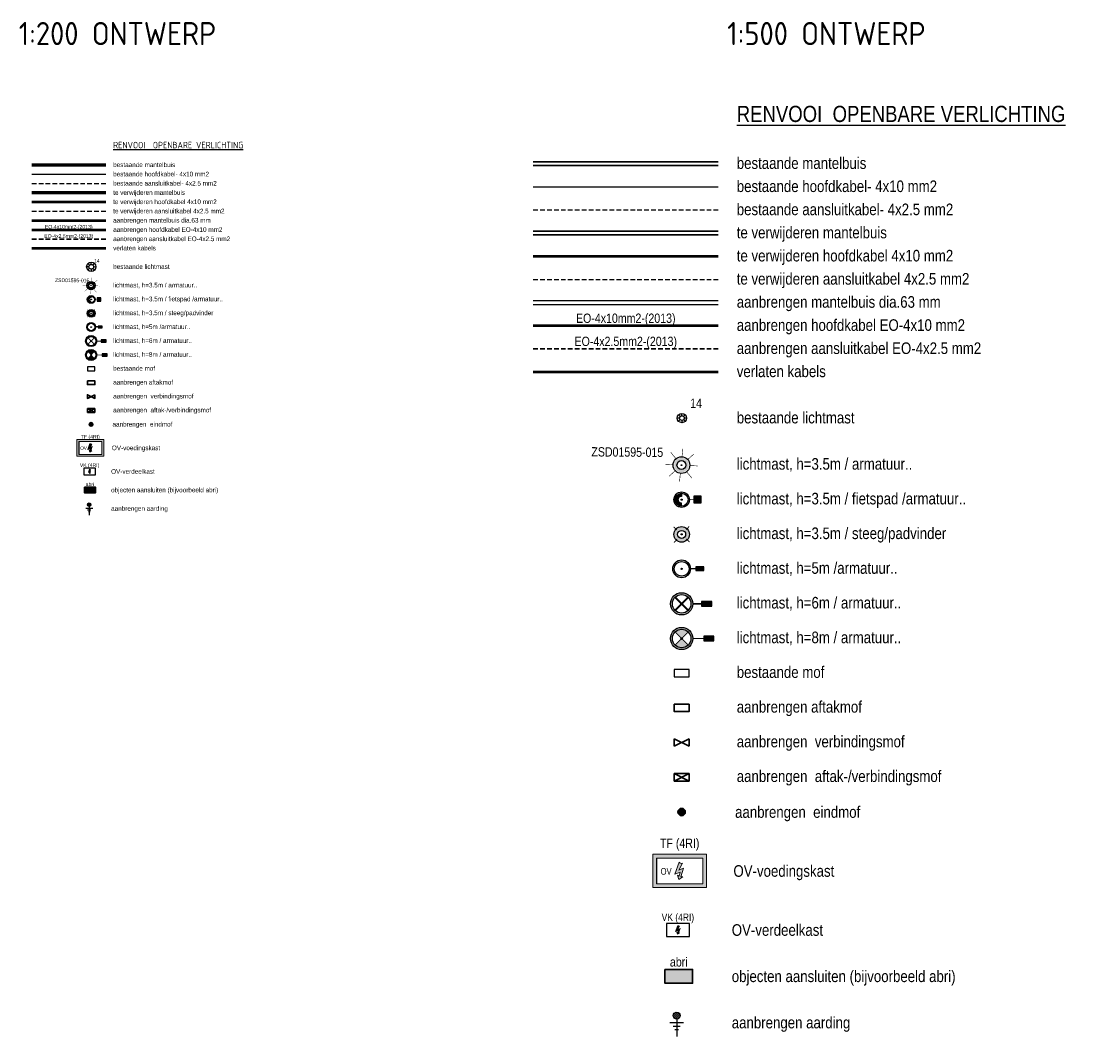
# Model space of a CAD drawing. Header units: metres. Extents: x 114969 to 115413, y 497285 to 497409.
# Tile 3 of 3: x 115297 to 115413, y 497300 to 497409. Entities that reach past the tile are written whole.
import ezdxf
from ezdxf.enums import TextEntityAlignment as Align

# ---------------------------------------------------------------- set-up
doc = ezdxf.new("R2010")
doc.units = ezdxf.units.M
doc.linetypes.add('HIDDENX2', pattern=[0.75, 0.5, -0.25])
for name, color, linetype in [('0-text-35', 2, 'Continuous'), ('0-text-legenda', 2, 'Continuous'), ('6-ov-bs-lichtmast nr', 3, 'Continuous'), ('6-ov-bs-mof', 92, 'Continuous'), ('6-OV-bs-netkabel 4x10mm²', 92, 'Continuous'), ('6-OV-bs-netkabel 4x2.5mm²', 92, 'HIDDENX2'), ('6-OV-nw-aarding', 160, 'Continuous'), ('6-OV-nw-kast', 160, 'Continuous'), ('6-ov-nw-lichtmast', 7, 'Continuous'), ('6-ov-nw-lichtmast nr', 2, 'Continuous'), ('6-OV-nw-mantelbuis', 190, 'Continuous'), ('6-OV-vw-netkabel 4x2.5mm²', 10, 'HIDDENX2'), ('Q21_LICHTMAST', 252, 'Continuous')]:
    doc.layers.add(name, color=color, linetype=linetype)
for name, color, linetype, lineweight in [('6-OV-bs-mantelbuis', 124, 'Continuous', 30), ('6-OV-bs-verlaten', 7, 'Continuous', 50), ('6-OV-nw-aftakmof', 160, 'Continuous', 30), ('6-OV-nw-eindmof', 160, 'Continuous', 30), ('6-OV-nw-netkabel 4x10mm²', 160, 'Continuous', 50), ('6-OV-nw-netkabel 4x2.5mm²', 160, 'HIDDENX2', 30), ('6-OV-nw-tekst', 2, 'Continuous', 25), ('6-OV-nw-verbindingsmof', 160, 'Continuous', 30), ('6-OV-vw-mantelbuis', 20, 'Continuous', 30), ('6-OV-vw-netkabel 4x10mm²', 10, 'Continuous', 50)]:
    doc.layers.add(name, color=color, linetype=linetype, lineweight=lineweight)
doc.styles.get("Standard").update_dxf_attribs({"font": 'isocp.shx'})
doc.styles.add('Zaanstad', font='isocp-ie.shx')
doc.styles.add('Zaanstad 1-200 1.8mm', font='ARIALN.TTF', dxfattribs={"height": 0.36})
doc.styles.add('Zaanstad 1-200 2.0mm', font='ARIALN.TTF', dxfattribs={"height": 0.4})
doc.styles.add('Zaanstad 1-200 2.5mm', font='ARIALN.TTF', dxfattribs={"height": 0.5})
doc.styles.add('Zaanstad 1-500 2.0mm', font='ARIALN.TTF', dxfattribs={"height": 1})
doc.styles.add('Zaanstad 1-500 2.5mm', font='ARIALN.TTF', dxfattribs={"height": 1.25})
doc.styles.add('Zaanstad 1-500 3.5mm', font='ARIALN.TTF', dxfattribs={"height": 1.75})

# ---------------------------------------------------------------- blocks, each defined once
blk = doc.blocks.new('LM 3.5m-fietspad')
blk.add_hatch(color=256).paths.add_polyline_path([(0.194, 1.05), (-0.183, 1.05), (-0.183, 0.665), (0.194, 0.665)])
h = blk.add_hatch(color=256)
h.paths.add_polyline_path([(-0.42, 0, 1), (0.42, 0, 1)])
h.paths.add_polyline_path([(0.35, 0, -1), (-0.35, 0, -1)], flags=16)
h.paths.add_polyline_path([(0.032, 0, -1), (-0.032, 0, -1)], flags=0)
h = blk.add_hatch(color=256)
h.dxf.hatch_style = 1
h.paths.add_polyline_path([(-0.156, 0, -0.031603), (-0.155, 0.02), (-0.349, 0.02, 0.014031), (-0.35, 0, 0.414214), (0, -0.35), (0, -0.156, -0.414214)])
h.paths.add_polyline_path([(0.35, 0), (0.156, 0, -0.414214), (0, -0.156), (0, -0.35, 0.414214)])
blk.add_lwpolyline([(0.174, 0.665), (0.174, 1.05), (-0.183, 1.05), (-0.183, 0.665)], close=True)
at = {"const_width": 0.05}
for points in [[(0, 0.665), (0, 0.42)], [(-0.349, 0.02), (-0.155, 0.02)], [(0.156, 0), (0.35, 0)], [(0, -0.156), (0, -0.35)]]:
    blk.add_lwpolyline(points, dxfattribs=at)
for radius in [0.42, 0.35, 0.0315]:
    blk.add_circle((0, 0), radius)
blk = doc.blocks.new('LM 6.0m')
blk.add_hatch(color=256).paths.add_polyline_path([(0.125, 1.625), (-0.125, 1.625), (-0.125, 1.075), (0.125, 1.075)])
h = blk.add_hatch(color=256)
h.paths.add_polyline_path([(-0.6, 0, 1), (0.6, 0, 1)])
h.paths.add_polyline_path([(0.5, 0, -1), (-0.5, 0, -1)], flags=16)
h.paths.add_polyline_path([(0.045, 0, -1), (-0.045, 0, -1)], flags=0)
blk.add_lwpolyline([(0.125, 1.075), (0.125, 1.625), (-0.125, 1.625), (-0.125, 1.075)], close=True)
at = {"const_width": 0.1}
for points in [[(0, 1.075), (0, 0.6)], [(-0.354, -0.354), (0.354, 0.354)], [(0.354, -0.354), (-0.354, 0.354)]]:
    blk.add_lwpolyline(points, dxfattribs=at)
for radius in [0.6, 0.5, 0.0451]:
    blk.add_circle((0, 0), radius)
blk = doc.blocks.new('6-OV-lichtmast paaltop')
h = blk.add_hatch(color=256)
h.dxf.hatch_style = 1
edge = h.paths.add_edge_path()
edge.add_arc((-0.014, -0.001), 0.39, 0, 360)
edge = h.paths.add_edge_path(flags=16)
edge.add_arc((-0.014, -0.001), 0.243, 0, 360)
edge = h.paths.add_edge_path(flags=16)
edge.add_arc((-0.014, -0.001), 0.0189, 0, 360)
at = {"const_width": 0.03}
for points in [[(-0.173, 0.419), (-0.321, 0.845)], [(0.167, 0.411), (0.362, 0.812)], [(-0.427, 0.177), (-0.84, 0.355)], [(0.404, 0.166), (0.822, 0.333)], [(-0.432, -0.169), (-0.85, -0.336)], [(-0.225, -0.399), (-0.421, -0.804)], [(0.123, -0.43), (0.272, -0.855)], [(0.401, -0.178), (0.799, -0.348)]]:
    blk.add_lwpolyline(points, dxfattribs=at)
for radius in [0.45, 0.243, 0.0189]:
    blk.add_circle((-0.014, -0.001), radius)
blk = doc.blocks.new('Q21')
for p, q in [((-0.18, 0.17), (-0.36, 0.34)), ((0, 0.25), (0, 0.5)), ((0.17, 0.18), (0.35, 0.35)), ((0.25, 0.01), (0.5, 0.02)), ((-0.25, -0.01), (-0.5, -0.02)), ((-0.19, -0.17), (-0.37, -0.34)), ((-0.01, -0.25), (-0.01, -0.5)), ((0.18, -0.17), (0.36, -0.34))]:
    blk.add_line(p, q)
for radius in [0.498, 0.25]:
    blk.add_circle((0, 0), radius)
blk = doc.blocks.new('LM 3.5m padvinder')
h = blk.add_hatch(color=256)
h.dxf.hatch_style = 1
h.paths.add_polyline_path([(-0.42, 0, 1), (0.42, 0, 1)])
h.paths.add_polyline_path([(0.218, 0, -1), (-0.218, 0, -1)], flags=16)
h.paths.add_polyline_path([(0.032, 0, -1), (-0.032, 0, -1)], flags=0)
at = {"const_width": 0.05}
for points in [[(-0.432, 0.41), (-0.254, 0.241)], [(0.41, 0.432), (0.241, 0.254)], [(-0.241, -0.254), (-0.41, -0.432)], [(0.254, -0.241), (0.432, -0.41)]]:
    blk.add_lwpolyline(points, dxfattribs=at)
for radius in [0.42, 0.218, 0.0315]:
    blk.add_circle((0, 0), radius)
blk = doc.blocks.new('LM 8.0 m')
blk.add_hatch(color=256).paths.add_polyline_path([(0.125, 1.747), (-0.125, 1.747), (-0.125, 1.197), (0.125, 1.197)])
h = blk.add_hatch(color=256)
h.paths.add_polyline_path([(-0.6, 0, 1), (0.6, 0, 1)])
h.paths.add_polyline_path([(0.5, 0, -1), (-0.5, 0, -1)], flags=16)
h.paths.add_polyline_path([(0.045, 0, -1), (-0.045, 0, -1)], flags=0)
h = blk.add_hatch(color=256)
h.dxf.hatch_style = 1
h.paths.add_polyline_path([(-0.354, 0.354, 0.198912), (-0.5, 0, 0.198912), (-0.354, -0.354), (-0.032, -0.032, -0.198912), (-0.045, 0, -0.198912), (-0.032, 0.032)])
h.paths.add_polyline_path([(0.354, 0.354), (0.032, 0.032, -0.198912), (0.045, 0, -0.198912), (0.032, -0.032), (0.354, -0.354, 0.198912), (0.5, 0, 0.198912)])
blk.add_lwpolyline([(0.125, 1.197), (0.125, 1.747), (-0.125, 1.747), (-0.125, 1.197)], close=True)
at = {"const_width": 0.05}
for points in [[(0, 1.197), (0, 0.6)], [(-0.354, -0.354), (0.354, 0.354)], [(0.354, -0.354), (-0.354, 0.354)]]:
    blk.add_lwpolyline(points, dxfattribs=at)
for radius in [0.6, 0.5, 0.0451]:
    blk.add_circle((0, 0), radius)
blk = doc.blocks.new('LM 5.0m Iris2550')
blk.add_hatch(color=256).paths.add_polyline_path([(0.1, 1.2), (-0.1, 1.2), (-0.1, 0.76), (0.1, 0.76)])
h = blk.add_hatch(color=256)
h.paths.add_polyline_path([(-0.48, 0, 1), (0.48, 0, 1)])
h.paths.add_polyline_path([(0.4, 0, -1), (-0.4, 0, -1)], flags=16)
h.paths.add_polyline_path([(0.036, 0, -1), (-0.036, 0, -1)], flags=0)
blk.add_lwpolyline([(0.1, 0.76), (0.1, 1.2), (-0.1, 1.2), (-0.1, 0.76)], close=True)
blk.add_lwpolyline([(0, 0.76), (0, 0.48)])
for radius in [0.48, 0.4, 0.036]:
    blk.add_circle((0, 0), radius)
blk = doc.blocks.new('verbinding')
at = {"color": 0, "linetype": 'ByBlock', "lineweight": -2, "ltscale": 0.3}
for points in [[(-0.4, 0.2), (-0.4, -0.2)], [(-0.4, 0.2), (0.4, -0.2)], [(0.4, 0.2), (-0.4, -0.2)], [(0.4, -0.2), (0.4, 0.2)]]:
    blk.add_lwpolyline(points, dxfattribs=at)
blk = doc.blocks.new('eindmof')
at = {"linetype": 'ByBlock', "lineweight": -2, "ltscale": 0.3}
h = blk.add_hatch(color=0, dxfattribs=at)
h.dxf.hatch_style = 1
edge = h.paths.add_edge_path()
edge.add_arc((0, 0), 0.199, 0, 360)
at = {"color": 0, "linetype": 'ByBlock', "lineweight": -2, "ltscale": 0.3}
blk.add_circle((0, 0), 0.199, dxfattribs=at)
blk = doc.blocks.new('6-aftakmof')
at = {"color": 0, "linetype": 'ByBlock', "lineweight": -2, "ltscale": 0.3}
blk.add_lwpolyline([(-0.4, 0.2), (-0.4, -0.2), (0.4, -0.2), (0.4, 0.2)], close=True, dxfattribs=at)
blk = doc.blocks.new('6-mof')
blk.add_lwpolyline([(-0.4, 0.2), (-0.4, -0.2), (0.4, -0.2), (0.4, 0.2)], close=True)
blk = doc.blocks.new('SKL-ET_AARDING')
for p, q in [((-0.184, 0.03), (-0.03, 0.183)), ((-0.177, -0.068), (0.067, 0.176)), ((-0.132, -0.132), (0.131, 0.131)), ((-0.068, -0.177), (0.176, 0.067)), ((-0.375, -0.375), (0.375, -0.375)), ((-0.188, -0.563), (0.187, -0.563)), ((0, -0.188), (0, -1.125)), ((0.03, -0.184), (0.183, -0.03)), ((-0.094, -0.75), (0.093, -0.75))]:
    blk.add_line(p, q)
blk.add_circle((0, 0), 0.188)
blk = doc.blocks.new('6-aftak_verbindingsmof')
at = {"color": 0, "linetype": 'ByBlock', "lineweight": -2, "ltscale": 0.3}
for points in [[(-0.4, 0.2), (-0.4, -0.2)], [(-0.4, 0.2), (0.4, -0.2)], [(0.4, 0.2), (-0.4, -0.2)], [(-0.4, 0.2), (0.4, 0.2)], [(0.4, -0.2), (0.4, 0.2)], [(-0.4, -0.2), (0.4, -0.2)]]:
    blk.add_lwpolyline(points, dxfattribs=at)
blk = doc.blocks.new('SKL-ET_TRANSFORMATORSTATION')
at = {"linetype": 'ByBlock', "lineweight": 0}
h = blk.add_hatch(color=0, dxfattribs=at)
h.paths.add_polyline_path([(1.45, -0.9), (1.45, 0.9), (-1.45, 0.9), (-1.45, -0.9)])
h.paths.add_polyline_path([(1.25, 0.7), (1.25, -0.7), (-1.25, -0.7), (-1.25, 0.7)], flags=16)
h = blk.add_hatch(color=7, dxfattribs=at)
edge = h.paths.add_edge_path()
edge.add_line((-0.035, 0.475), (-0.26, -0.172))
edge.add_line((-0.26, -0.172), (0.02, -0.055))
edge.add_line((0.02, -0.055), (-0.032, -0.277))
edge.add_line((-0.032, -0.277), (-0.113, -0.222))
edge.add_line((-0.113, -0.222), (-0.039, -0.459))
edge.add_line((-0.039, -0.459), (0.161, -0.313))
edge.add_line((0.161, -0.313), (0.063, -0.309))
edge.add_line((0.063, -0.309), (0.213, 0.149))
edge.add_line((0.213, 0.149), (-0.051, 0.037))
edge.add_line((-0.051, 0.037), (0.147, 0.415))
edge.add_arc((0.101, 0.583), 0.173, 218.37748, 285.22036, ccw=False)
at = {"color": 0, "linetype": 'ByBlock', "lineweight": 0}
blk.add_line((1.25, 0.7), (-1.25, 0.7), dxfattribs=at)
blk.add_line((-1.25, 0.7), (-1.25, -0.7))
for points in [[(-1.45, -0.9), (1.45, -0.9), (1.45, 0.9), (-1.45, 0.9)], [(-1.25, -0.7), (1.25, -0.7), (1.25, 0.7), (-1.25, 0.7)]]:
    blk.add_lwpolyline(points, close=True, dxfattribs=at)
at = {"color": 7, "linetype": 'ByBlock', "lineweight": 0}
blk.add_lwpolyline([(-0.035, 0.475), (-0.26, -0.172), (0.02, -0.055), (-0.032, -0.277), (-0.113, -0.222), (-0.039, -0.459), (0.161, -0.313), (0.063, -0.309), (0.213, 0.149), (-0.051, 0.037), (0.147, 0.415, -0.300218)], format="xyb", close=True, dxfattribs=at)
at = {"layer": '6-OV-nw-tekst', "style": 'Zaanstad 1-200 1.8mm'}
blk.add_attdef('TYPE', text='', height=0.36, dxfattribs=at).set_placement((-0.733, -0.02), align=Align.MIDDLE_CENTER)
blk = doc.blocks.new('SKL-ET_TERREINKAST')
at = {"lineweight": 5}
h = blk.add_hatch(color=7, dxfattribs=at)
edge = h.paths.add_edge_path()
edge.add_line((-0.017, 0.238), (-0.13, -0.086))
edge.add_line((-0.13, -0.086), (0.01, -0.027))
edge.add_line((0.01, -0.027), (-0.016, -0.139))
edge.add_line((-0.016, -0.139), (-0.056, -0.111))
edge.add_line((-0.056, -0.111), (-0.02, -0.229))
edge.add_line((-0.02, -0.229), (0.08, -0.156))
edge.add_line((0.08, -0.156), (0.032, -0.154))
edge.add_line((0.032, -0.154), (0.107, 0.075))
edge.add_line((0.107, 0.075), (-0.025, 0.018))
edge.add_line((-0.025, 0.018), (0.073, 0.208))
edge.add_arc((0.051, 0.291), 0.0867, 218.37748, 285.22036, ccw=False)
for p, q in [((0.625, 0.35), (-0.625, 0.35)), ((-0.625, 0.35), (-0.625, -0.35)), ((0.625, -0.35), (0.625, 0.35)), ((-0.625, -0.35), (0.625, -0.35))]:
    blk.add_line(p, q)
at = {"color": 7, "lineweight": 5}
blk.add_lwpolyline([(-0.017, 0.238), (-0.13, -0.086), (0.01, -0.027), (-0.016, -0.139), (-0.056, -0.111), (-0.02, -0.229), (0.08, -0.156), (0.032, -0.154), (0.107, 0.075), (-0.025, 0.018), (0.073, 0.208, -0.300218)], format="xyb", close=True, dxfattribs=at)
at = {"layer": '6-OV-nw-tekst', "style": 'Zaanstad 1-200 2.0mm'}
blk.add_attdef('TYPE', text='', height=0.4, dxfattribs=at).set_placement((-0.008, 0.689), align=Align.MIDDLE_CENTER)
blk = doc.blocks.new('_Renvooi OV 1_500')
at = {"layer": '6-OV-nw-aftakmof', "ltscale": 0.3}
h = blk.add_hatch(color=256, dxfattribs=at)
h.dxf.hatch_style = 1
h.paths.add_polyline_path([(-7.77, -91.56), (-7.77, -93.06), (-4.77, -93.06), (-4.77, -91.56)])
at = {"layer": '6-OV-bs-mantelbuis'}
for p, q in [((-22, -4.3), (-2, -4.3)), ((-22, -4.7), (-2, -4.7))]:
    blk.add_line(p, q, dxfattribs=at)
at = {"layer": '6-OV-bs-netkabel 4x10mm²'}
blk.add_lwpolyline([(-22, -7), (-2.01, -7)], dxfattribs=at)
at = {"layer": '6-OV-bs-netkabel 4x2.5mm²'}
blk.add_lwpolyline([(-22, -9.5), (-2.01, -9.5)], dxfattribs=at)
at = {"layer": '6-OV-bs-verlaten', "ltscale": 5, "flags": 128}
blk.add_lwpolyline([(-22, -27), (-2.01, -27)], dxfattribs=at)
at = {"layer": '6-OV-nw-aftakmof', "ltscale": 0.3}
blk.add_lwpolyline([(-7.77, -91.56), (-7.77, -93.06), (-4.77, -93.06), (-4.77, -91.56)], close=True, dxfattribs=at)
at = {"layer": '6-OV-nw-mantelbuis'}
for p, q in [((-22, -19.3), (-2.01, -19.3)), ((-22, -19.7), (-2.01, -19.7))]:
    blk.add_line(p, q, dxfattribs=at)
at = {"layer": '6-OV-nw-netkabel 4x10mm²'}
blk.add_lwpolyline([(-22, -22), (-2.01, -22)], dxfattribs=at)
at = {"layer": '6-OV-nw-netkabel 4x2.5mm²'}
blk.add_lwpolyline([(-22, -24.5), (-2.01, -24.5)], dxfattribs=at)
at = {"layer": '6-OV-vw-mantelbuis'}
for p, q in [((-22, -11.8), (-2.01, -11.8)), ((-22, -12.2), (-2.01, -12.2))]:
    blk.add_line(p, q, dxfattribs=at)
at = {"layer": '6-OV-vw-netkabel 4x10mm²'}
blk.add_lwpolyline([(-22, -14.5), (-2.01, -14.5)], dxfattribs=at)
at = {"layer": '6-OV-vw-netkabel 4x2.5mm²'}
blk.add_lwpolyline([(-22, -17), (-2.01, -17)], dxfattribs=at)
at = {"layer": '6-ov-bs-mof', "xscale": 2, "yscale": 2, "zscale": 2}
blk.add_blockref('6-mof', (-5.96, -59.56), dxfattribs=at)
at = {"layer": '6-OV-nw-aarding', "xscale": 2, "yscale": 2, "zscale": 2}
blk.add_blockref('SKL-ET_AARDING', (-6.49, -96.56), dxfattribs=at)
at = {"layer": '6-OV-nw-aftakmof', "xscale": 2, "yscale": 2, "zscale": 2}
for name, p in [('6-aftakmof', (-5.96, -63.31)), ('6-aftak_verbindingsmof', (-5.96, -70.81))]:
    blk.add_blockref(name, p, dxfattribs=at)
at = {"layer": '6-OV-nw-eindmof', "xscale": 2, "yscale": 2, "zscale": 2}
blk.add_blockref('eindmof', (-5.96, -74.56), dxfattribs=at)
at = {"layer": '6-OV-nw-kast', "ltscale": 2.5, "xscale": 2, "yscale": 2, "zscale": 2}
for name, p, values in [('SKL-ET_TRANSFORMATORSTATION', (-6.17, -80.93), {'TYPE': 'OV'}), ('SKL-ET_TERREINKAST', (-6.35, -87.31), {'TYPE': 'VK (4RI)'})]:
    blk.add_blockref(name, p, dxfattribs=at).add_auto_attribs(values)
at = {"layer": '6-ov-nw-lichtmast', "lineweight": 40, "xscale": 2, "yscale": 2, "zscale": 2, "rotation": 20.08475328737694}
blk.add_blockref('6-OV-lichtmast paaltop', (-5.95, -37.06), dxfattribs=at)
at = {"layer": '6-ov-nw-lichtmast', "xscale": 2, "yscale": 2, "zscale": 2}
for name, p, rotation in [('LM 3.5m-fietspad', (-5.96, -40.81), 270), ('LM 5.0m Iris2550', (-5.96, -48.28), 270.2959745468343), ('LM 6.0m', (-5.96, -52.06), 270), ('LM 8.0 m', (-5.96, -55.81), 270)]:
    blk.add_blockref(name, p, dxfattribs=dict(at, rotation=rotation))
blk.add_blockref('LM 3.5m padvinder', (-5.96, -44.56), dxfattribs=at)
at = {"layer": '6-OV-nw-verbindingsmof', "xscale": 2, "yscale": 2, "zscale": 2}
blk.add_blockref('verbinding', (-5.96, -67.06), dxfattribs=at)
at = {"layer": 'Q21_LICHTMAST'}
blk.add_blockref('Q21', (-5.93, -31.99), dxfattribs=at)
at = {"layer": '0-text-35', "color": 1, "style": 'Zaanstad 1-500 3.5mm'}
blk.add_text('%%URENVOOI  OPENBARE VERLICHTING', height=1.75, dxfattribs=at).set_placement((0, 0))
at = {"layer": '0-text-legenda', "style": 'Zaanstad 1-500 2.5mm'}
for s, p in [('bestaande mantelbuis', (0, -4.44)), ('bestaande hoofdkabel- 4x10 mm2', (0, -6.94)), ('bestaande aansluitkabel- 4x2.5 mm2', (0, -9.44)), ('te verwijderen mantelbuis', (0, -11.94)), ('te verwijderen hoofdkabel 4x10 mm2', (0, -14.44)), ('te verwijderen aansluitkabel 4x2.5 mm2', (0, -16.94)), ('aanbrengen mantelbuis dia.63 mm', (0, -19.44)), ('aanbrengen hoofdkabel EO-4x10 mm2', (0, -21.94)), ('aanbrengen aansluitkabel EO-4x2.5 mm2', (0, -24.44)), ('verlaten kabels ', (0, -26.94)), ('bestaande lichtmast', (0, -31.94)), ('lichtmast, h=3.5m / armatuur..', (0, -36.94)), ('lichtmast, h=3.5m / fietspad /armatuur..', (0, -40.69)), ('lichtmast, h=3.5m / steeg/padvinder', (0, -44.44)), ('lichtmast, h=5m /armatuur..', (0, -48.19)), ('lichtmast, h=6m / armatuur..', (0, -51.94)), ('lichtmast, h=8m / armatuur..', (0, -55.69)), ('bestaande mof', (0, -59.44)), ('aanbrengen aftakmof', (0, -63.19)), ('aanbrengen  verbindingsmof', (0, -66.94)), ('aanbrengen  aftak-/verbindingsmof', (0, -70.69)), ('aanbrengen  eindmof', (-0.18, -74.56)), ('OV-voedingskast', (-0.36, -80.93)), ('OV-verdeelkast', (-0.54, -87.31)), ('objecten aansluiten (bijvoorbeeld abri)', (-0.54, -92.31)), ('aanbrengen aarding', (-0.54, -97.31))]:
    blk.add_text(s, height=1.25, rotation=360, dxfattribs=at).set_placement(p, align=Align.MIDDLE_LEFT)
at = {"layer": '6-ov-bs-lichtmast nr', "style": 'Zaanstad 1-500 2.0mm'}
blk.add_text('14', height=1, rotation=359.5537, dxfattribs=at).set_placement((-4.4, -30.39), align=Align.MIDDLE_CENTER)
at = {"layer": '6-ov-nw-lichtmast nr', "style": 'Zaanstad 1-500 2.0mm'}
blk.add_text('ZSD01595-015', height=1, rotation=359.5537, dxfattribs=at).set_placement((-15.72, -36.13))
at = {"layer": '6-OV-nw-tekst', "style": 'Zaanstad 1-500 2.0mm'}
for s, p in [('EO-4x10mm2-(2013)', (-12, -22)), ('EO-4x2.5mm2-(2013)', (-12, -24.5)), ('TF (4RI)', (-6.17, -78.73)), ('abri', (-6.27, -91.56))]:
    blk.add_text(s, height=1, dxfattribs=at).set_placement(p, align=Align.BOTTOM_CENTER)
blk = doc.blocks.new('6-verbindingsmof')
at = {"color": 0, "linetype": 'ByBlock', "lineweight": -2, "ltscale": 0.3}
blk.add_lwpolyline([(0.4, 0.2), (-0.4, -0.2), (-0.4, 0.2), (0.4, -0.2)], close=True, dxfattribs=at)
blk = doc.blocks.new('6-eindmof')
at = {"linetype": 'ByBlock', "lineweight": -2, "ltscale": 0.3}
h = blk.add_hatch(color=0, dxfattribs=at)
h.dxf.hatch_style = 1
edge = h.paths.add_edge_path()
edge.add_arc((0, 0), 0.199, 0, 360)
at = {"color": 0, "linetype": 'ByBlock', "lineweight": -2, "ltscale": 0.3}
blk.add_circle((0, 0), 0.199, dxfattribs=at)
blk = doc.blocks.new('_Renvooi OV 1_200')
at = {"layer": '6-OV-nw-aftakmof', "ltscale": 0.3}
h = blk.add_hatch(color=256, dxfattribs=at)
h.dxf.hatch_style = 1
h.paths.add_polyline_path([(-3.11, -36.62), (-3.11, -37.22), (-1.91, -37.22), (-1.91, -36.62)])
at = {"layer": '6-OV-bs-mantelbuis'}
for p, q in [((-8.8, -1.72), (-0.8, -1.72)), ((-8.8, -1.88), (-0.8, -1.88))]:
    blk.add_line(p, q, dxfattribs=at)
at = {"layer": '6-OV-bs-netkabel 4x10mm²'}
blk.add_lwpolyline([(-8.8, -2.8), (-0.8, -2.8)], dxfattribs=at)
at = {"layer": '6-OV-bs-netkabel 4x2.5mm²'}
blk.add_lwpolyline([(-8.8, -3.8), (-0.8, -3.8)], dxfattribs=at)
at = {"layer": '6-OV-bs-verlaten', "ltscale": 5, "flags": 128}
blk.add_lwpolyline([(-8.8, -10.8), (-0.8, -10.8)], dxfattribs=at)
at = {"layer": '6-OV-nw-aftakmof', "ltscale": 0.3}
blk.add_lwpolyline([(-3.11, -36.62), (-3.11, -37.22), (-1.91, -37.22), (-1.91, -36.62)], close=True, dxfattribs=at)
at = {"layer": '6-OV-nw-mantelbuis'}
for p, q in [((-8.8, -7.72), (-0.8, -7.72)), ((-8.8, -7.88), (-0.8, -7.88))]:
    blk.add_line(p, q, dxfattribs=at)
at = {"layer": '6-OV-nw-netkabel 4x10mm²'}
blk.add_lwpolyline([(-8.8, -8.8), (-0.8, -8.8)], dxfattribs=at)
at = {"layer": '6-OV-nw-netkabel 4x2.5mm²'}
blk.add_lwpolyline([(-8.8, -9.8), (-0.8, -9.8)], dxfattribs=at)
at = {"layer": '6-OV-vw-mantelbuis'}
for p, q in [((-8.8, -4.72), (-0.8, -4.72)), ((-8.8, -4.88), (-0.8, -4.88))]:
    blk.add_line(p, q, dxfattribs=at)
at = {"layer": '6-OV-vw-netkabel 4x10mm²'}
blk.add_lwpolyline([(-8.8, -5.8), (-0.8, -5.8)], dxfattribs=at)
at = {"layer": '6-OV-vw-netkabel 4x2.5mm²'}
blk.add_lwpolyline([(-8.8, -6.8), (-0.8, -6.8)], dxfattribs=at)
at = {"layer": '6-ov-bs-mof'}
blk.add_blockref('6-mof', (-2.38, -23.83), dxfattribs=at)
at = {"layer": '6-OV-nw-aarding'}
blk.add_blockref('SKL-ET_AARDING', (-2.59, -38.51), dxfattribs=at)
at = {"layer": '6-OV-nw-aftakmof'}
for name, p in [('6-aftakmof', (-2.38, -25.33)), ('6-aftak_verbindingsmof', (-2.38, -28.33))]:
    blk.add_blockref(name, p, dxfattribs=at)
at = {"layer": '6-OV-nw-eindmof'}
blk.add_blockref('6-eindmof', (-2.38, -29.83), dxfattribs=at)
at = {"layer": '6-OV-nw-kast', "ltscale": 2.5}
for name, p, values in [('SKL-ET_TRANSFORMATORSTATION', (-2.47, -32.37), {'TYPE': 'OV'}), ('SKL-ET_TERREINKAST', (-2.54, -34.92), {'TYPE': 'VK (4RI)'})]:
    blk.add_blockref(name, p, dxfattribs=at).add_auto_attribs(values)
at = {"layer": '6-ov-nw-lichtmast', "lineweight": 40, "rotation": 20.08475328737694}
blk.add_blockref('6-OV-lichtmast paaltop', (-2.38, -14.83), dxfattribs=at)
at = {"layer": '6-ov-nw-lichtmast'}
for name, p, rotation in [('LM 3.5m-fietspad', (-2.38, -16.33), 270), ('LM 5.0m Iris2550', (-2.38, -19.31), 270.2959745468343), ('LM 6.0m', (-2.38, -20.83), 270), ('LM 8.0 m', (-2.38, -22.33), 270)]:
    blk.add_blockref(name, p, dxfattribs=dict(at, rotation=rotation))
blk.add_blockref('LM 3.5m padvinder', (-2.38, -17.83), dxfattribs=at)
at = {"layer": '6-OV-nw-verbindingsmof'}
blk.add_blockref('6-verbindingsmof', (-2.38, -26.83), dxfattribs=at)
at = {"layer": 'Q21_LICHTMAST'}
blk.add_blockref('Q21', (-2.37, -12.8), dxfattribs=at)
at = {"layer": '0-text-35', "color": 1, "style": 'Zaanstad'}
blk.add_text('%%URENVOOI  OPENBARE VERLICHTING', height=0.7, dxfattribs=at).set_placement((0, 0))
at = {"layer": '0-text-legenda', "style": 'Zaanstad 1-200 2.5mm'}
for s, p in [('bestaande mantelbuis', (0, -1.78)), ('bestaande hoofdkabel- 4x10 mm2', (0, -2.78)), ('bestaande aansluitkabel- 4x2.5 mm2', (0, -3.78)), ('te verwijderen mantelbuis', (0, -4.78)), ('te verwijderen hoofdkabel 4x10 mm2', (0, -5.78)), ('te verwijderen aansluitkabel 4x2.5 mm2', (0, -6.78)), ('aanbrengen mantelbuis dia.63 mm', (0, -7.78)), ('aanbrengen hoofdkabel EO-4x10 mm2', (0, -8.78)), ('aanbrengen aansluitkabel EO-4x2.5 mm2', (0, -9.78)), ('verlaten kabels ', (0, -10.78)), ('bestaande lichtmast', (0, -12.78)), ('lichtmast, h=3.5m / armatuur..', (0, -14.78)), ('lichtmast, h=3.5m / fietspad /armatuur..', (0, -16.28)), ('lichtmast, h=3.5m / steeg/padvinder', (0, -17.78)), ('lichtmast, h=5m /armatuur..', (0, -19.28)), ('lichtmast, h=6m / armatuur..', (0, -20.78)), ('lichtmast, h=8m / armatuur..', (0, -22.28)), ('bestaande mof', (0, -23.78)), ('aanbrengen aftakmof', (0, -25.28)), ('aanbrengen  verbindingsmof', (0, -26.78)), ('aanbrengen  aftak-/verbindingsmof', (0, -28.28)), ('aanbrengen  eindmof', (-0.07, -29.82)), ('OV-voedingskast', (-0.14, -32.37)), ('OV-verdeelkast', (-0.22, -34.92)), ('objecten aansluiten (bijvoorbeeld abri)', (-0.22, -36.92)), ('aanbrengen aarding', (-0.22, -38.92))]:
    blk.add_text(s, height=0.5, rotation=360, dxfattribs=at).set_placement(p, align=Align.MIDDLE_LEFT)
at = {"layer": '6-ov-bs-lichtmast nr', "style": 'Zaanstad 1-200 2.0mm'}
blk.add_text('14', height=0.4, rotation=359.5537, dxfattribs=at).set_placement((-1.76, -12.16), align=Align.MIDDLE_CENTER)
at = {"layer": '6-ov-nw-lichtmast nr', "style": 'Zaanstad 1-200 2.0mm'}
blk.add_text('ZSD01595-015', height=0.4, rotation=359.5537, dxfattribs=at).set_placement((-6.29, -14.45))
at = {"layer": '6-OV-nw-tekst', "style": 'Zaanstad 1-200 2.0mm'}
for s, p in [('EO-4x2.5mm2-(2013)', (-4.8, -9.8)), ('EO-4x10mm2-(2013)', (-4.8, -8.8)), ('TF (4RI)', (-2.47, -31.49)), ('abri', (-2.51, -36.62))]:
    blk.add_text(s, height=0.4, dxfattribs=at).set_placement(p, align=Align.BOTTOM_CENTER)

msp = doc.modelspace()

# ---------------------------------------------------------------- block references
for name, p in [('_Renvooi OV 1_500', (115374.27, 497398.47)), ('_Renvooi OV 1_200', (115306.85, 497395.63))]:
    msp.add_blockref(name, p)

# ---------------------------------------------------------------- texts
at = {"ltscale": 2.5, "char_height": 2.5, "attachment_point": 1}
for s, insert in [('1:200 ONTWERP', (115296.64, 497409.28)), ('1:500 ONTWERP', (115373.24, 497409.28))]:
    msp.add_mtext_dynamic_manual_height_columns(s, width=33.2631, gutter_width=12.5, heights=[0], dxfattribs=dict(at, insert=insert))

doc.saveas('drawing.dxf')
